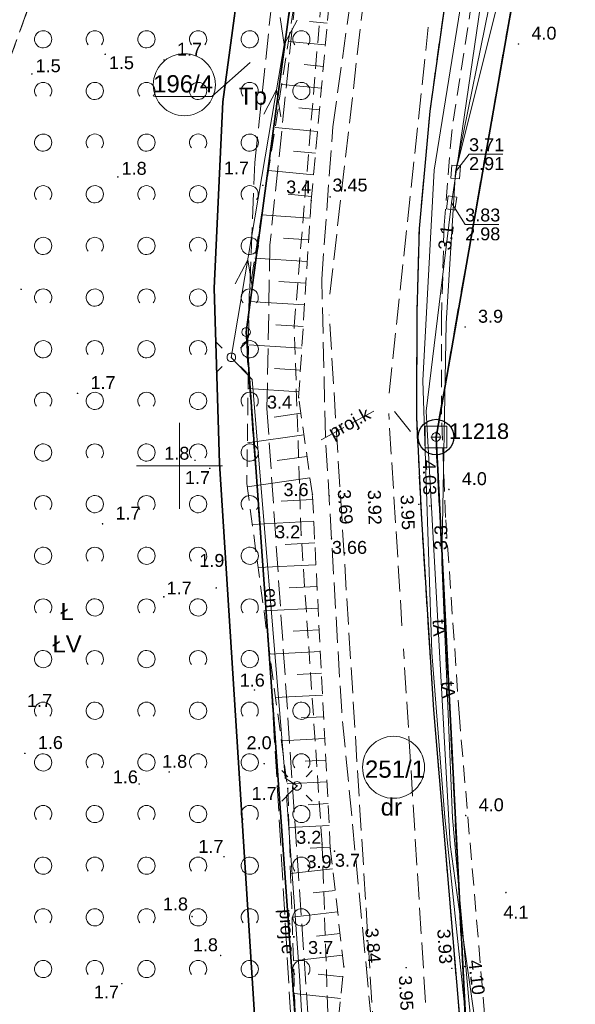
# Model space of a CAD drawing. Extents: x 5459987 to 5506369, y 5959610 to 5991660.
# Tile 17 of 51: x 5462441 to 5462473, y 5972119 to 5972176. Entities that reach past the tile are written whole.
import ezdxf
from ezdxf.enums import TextEntityAlignment as Align

# ---------------------------------------------------------------- set-up
doc = ezdxf.new("R2010")
doc.units = 0
for name, pattern in [('L_0_05', [1.75, 1.25, -0.5]), ('PRZER1-1', [1, 0.5, -0.5]), ('PRZER2-1', [1.5, 1, -0.5]), ('PRZER3-1', [2, 1.5, -0.5]), ('PRZER3-2', [2.5, 1.5, -1])]:
    doc.linetypes.add(name, pattern=pattern)
doc.layers.get('0').update_dxf_attribs({"linetype": 'CONTINUOUS'})
for name, color, linetype, lineweight in [('GEPPGD', 7, 'CONTINUOUS', 18), ('GEPPGO', 7, 'CONTINUOUS', 18), ('GESDZI', 7, 'CONTINUOUS', 18), ('GESDZI_O', 7, 'CONTINUOUS', 18), ('GESJOB', 7, 'CONTINUOUS', 35), ('GESOZN', 7, 'CONTINUOUS', 18), ('GSLKRW', 7, 'CONTINUOUS', 25), ('GSPSSP', 7, 'CONTINUOUS', 18), ('GSPSSP_O', 7, 'CONTINUOUS', 18), ('GSPWPN', 7, 'CONTINUOUS', 13), ('GSPWPN_O', 7, 'CONTINUOUS', 13), ('GSPWPS', 7, 'CONTINUOUS', 13), ('GSPWPS_O', 7, 'CONTINUOUS', 13), ('GSSKOA', 7, 'CONTINUOUS', 18), ('GSSKOD', 7, 'CONTINUOUS', 18), ('GSSZAD', 7, 'CONTINUOUS', 18), ('GSSZSN', 7, 'CONTINUOUS', 18), ('GUPELA', 7, 'CONTINUOUS', 18), ('GUPIKP', 7, 'CONTINUOUS', 18), ('GUPPRZ_O', 7, 'CONTINUOUS', 18), ('KRZYZE_2000', 230, 'CONTINUOUS', 18), ('OSN_OZN', 1, 'L_0_05', 18)]:
    doc.layers.add(name, color=color, linetype=linetype, lineweight=lineweight)
for name, color, linetype, lineweight, true_color in [('GESKKL', 7, 'CONTINUOUS', 18, 0x24bc24), ('GESKKL_O', 7, 'CONTINUOUS', 18, 0x24bc24), ('GESUZY', 7, 'CONTINUOUS', 18, 0x008000), ('GESUZY_O', 7, 'CONTINUOUS', 18, 0x008000), ('GULEPR', 1, 'CONTINUOUS', 18, 0xff0000), ('GULEPR_O', 1, 'CONTINUOUS', 18, 0xff0000), ('GULKPR', 7, 'CONTINUOUS', 18, 0x803300), ('GULKPR_O', 7, 'CONTINUOUS', 18, 0x803300), ('GULTPR', 7, 'CONTINUOUS', 18, 0xff9100), ('GULTPR_O', 7, 'CONTINUOUS', 18, 0xff9100), ('GULWPR', 5, 'CONTINUOUS', 18, 0x0000ff)]:
    doc.layers.add(name, color=color, linetype=linetype, lineweight=lineweight, true_color=true_color)
doc.styles.add('Arial', font='arial.ttf')

# ---------------------------------------------------------------- blocks, each defined once
blk = doc.blocks.new('GSPSSP1')
at = {"color": 0}
blk.add_lwpolyline([(0.625, 0.625), (0.625, -0.625), (-0.625, -0.625), (-0.625, 0.625)], close=True, dxfattribs=at)
for points in [[(0.3, 0), (-0.3, 0)], [(0, 0.3), (0, -0.3)]]:
    blk.add_lwpolyline(points, dxfattribs=at)
blk = doc.blocks.new('GEPPGD1_2')
blk.add_hatch(color=0).paths.add_polyline_path([(0, -0.045), (0.013906, -0.042798), (0.02645, -0.036406), (0.036406, -0.02645), (0.042798, -0.013906), (0.045, 0), (0.042798, 0.013906), (0.036406, 0.02645), (0.02645, 0.036406), (0.013906, 0.042798), (0, 0.045), (-0.013906, 0.042798), (-0.02645, 0.036406), (-0.036406, 0.02645), (-0.042798, 0.013906), (-0.045, 0), (-0.042798, -0.013906), (-0.036406, -0.02645), (-0.02645, -0.036406), (-0.013906, -0.042798)])
blk = doc.blocks.new('GSPWPN1')
blk.add_hatch(color=0).paths.add_polyline_path([(-0.045, 0), (-0.043467, -0.011647), (-0.038971, -0.0225), (-0.03182, -0.03182), (-0.0225, -0.038971), (-0.011647, -0.043467), (0, -0.045), (0.011647, -0.043467), (0.0225, -0.038971), (0.03182, -0.03182), (0.038971, -0.0225), (0.043467, -0.011647), (0.045, 0), (0.043467, 0.011647), (0.038971, 0.0225), (0.03182, 0.03182), (0.0225, 0.038971), (0.011647, 0.043467), (0, 0.045), (-0.011647, 0.043467), (-0.0225, 0.038971), (-0.03182, 0.03182), (-0.038971, 0.0225), (-0.043467, 0.011647)])
blk = doc.blocks.new('GSPWPS1')
blk.add_hatch(color=0).paths.add_polyline_path([(-0.045, 0), (-0.043467, -0.011647), (-0.038971, -0.0225), (-0.03182, -0.03182), (-0.0225, -0.038971), (-0.011647, -0.043467), (0, -0.045), (0.011647, -0.043467), (0.0225, -0.038971), (0.03182, -0.03182), (0.038971, -0.0225), (0.043467, -0.011647), (0.045, 0), (0.043467, 0.011647), (0.038971, 0.0225), (0.03182, 0.03182), (0.0225, 0.038971), (0.011647, 0.043467), (0, 0.045), (-0.011647, 0.043467), (-0.0225, 0.038971), (-0.03182, 0.03182), (-0.038971, 0.0225), (-0.043467, 0.011647)])
blk = doc.blocks.new('GUPIKP1_3')
at = {"color": 0}
blk.add_lwpolyline([(0.375, -0.25), (-0.375, -0.25), (-0.375, 0.25), (0.375, 0.25)], close=True, dxfattribs=at)
blk = doc.blocks.new('GEPPGO1_1')
at = {"color": 0}
blk.add_lwpolyline([(0, 0.25), (0.077254, 0.237764), (0.146946, 0.202254), (0.202254, 0.146946), (0.237764, 0.077254), (0.25, 0), (0.237764, -0.077254), (0.202254, -0.146946), (0.146946, -0.202254), (0.077254, -0.237764), (0, -0.25), (-0.077254, -0.237764), (-0.146946, -0.202254), (-0.202254, -0.146946), (-0.237764, -0.077254), (-0.25, 0), (-0.237764, 0.077254), (-0.202254, 0.146946), (-0.146946, 0.202254), (-0.077254, 0.237764)], close=True, dxfattribs=at)
blk = doc.blocks.new('GEPPGD1_1')
at = {"color": 0}
blk.add_lwpolyline([(0, 0.25), (0.077254, 0.237764), (0.146946, 0.202254), (0.202254, 0.146946), (0.237764, 0.077254), (0.25, 0), (0.237764, -0.077254), (0.202254, -0.146946), (0.146946, -0.202254), (0.077254, -0.237764), (0, -0.25), (-0.077254, -0.237764), (-0.146946, -0.202254), (-0.202254, -0.146946), (-0.237764, -0.077254), (-0.25, 0), (-0.237764, 0.077254), (-0.202254, 0.146946), (-0.146946, 0.202254), (-0.077254, 0.237764)], close=True, dxfattribs=at)
blk = doc.blocks.new('GUPELA1')
at = {"color": 0}
blk.add_lwpolyline([(0, 0.25), (0.064705, 0.241481), (0.125, 0.216506), (0.176777, 0.176777), (0.216506, 0.125), (0.241481, 0.064705), (0.25, 0), (0.241481, -0.064705), (0.216506, -0.125), (0.176777, -0.176777), (0.125, -0.216506), (0.064705, -0.241481), (0, -0.25), (-0.064705, -0.241481), (-0.125, -0.216506), (-0.176777, -0.176777), (-0.216506, -0.125), (-0.241481, -0.064705), (-0.25, 0), (-0.241481, 0.064705), (-0.216506, 0.125), (-0.176777, 0.176777), (-0.125, 0.216506), (-0.064705, 0.241481)], close=True, dxfattribs=at)
blk = doc.blocks.new('GUPELA2')
blk.add_hatch(color=0).paths.add_polyline_path([(-0.001087, 0.044987), (0.011881, 0.043403), (0.021281, 0.03965), (0.030065, 0.033482), (0.038133, 0.023893), (0.043117, 0.012881), (0.044986, 0.001113), (0.044323, -0.007777), (0.040557, -0.019497), (0.033417, -0.030138), (0.024849, -0.037517), (0.013788, -0.042836), (0.002013, -0.044955), (-0.00982, -0.043916), (-0.020466, -0.040077), (-0.029541, -0.033946), (-0.036867, -0.025804), (-0.04187, -0.01649), (-0.04461, -0.005909), (-0.044532, 0.006476), (-0.041285, 0.017903), (-0.034764, 0.028574), (-0.024479, 0.03776), (-0.013449, 0.042943)])
at = {"color": 0}
for points in [[(-0.883883, 0.883883), (-0.53033, 0.53033)], [(0.883883, 0.883883), (0.53033, 0.53033)], [(-0.883883, -0.883883), (-0.53033, -0.53033)], [(0.883883, -0.883883), (0.53033, -0.53033)]]:
    blk.add_lwpolyline(points, dxfattribs=at)
blk = doc.blocks.new('SUEP1')
at = {"color": 0}
blk.add_lwpolyline([(-0.75, -0.5), (0.75, 0), (-0.75, 0.5)], dxfattribs=at)
blk = doc.blocks.new('GSSZAD1')
at = {"color": 0}
blk.add_lwpolyline([(0.5, 0), (0.490964, 0.094626), (0.464184, 0.185831), (0.420627, 0.27032), (0.361867, 0.34504), (0.290028, 0.407288), (0.207708, 0.454816), (0.117879, 0.485906), (0.023791, 0.499434), (-0.071157, 0.494911), (-0.163534, 0.4725), (-0.25, 0.433013), (-0.32743, 0.377875), (-0.393027, 0.309079), (-0.444418, 0.229113), (-0.479746, 0.140866), (-0.497736, 0.047528), (-0.497736, -0.047528), (-0.479746, -0.140866), (-0.444418, -0.229113), (-0.393027, -0.309079), (-0.32743, -0.377875), (-0.25, -0.433013), (-0.163534, -0.4725), (-0.071157, -0.494911), (0.023791, -0.499434), (0.117879, -0.485906), (0.207708, -0.454816), (0.290028, -0.407288), (0.361867, -0.34504), (0.420627, -0.27032), (0.464184, -0.185831), (0.490964, -0.094626)], close=True, dxfattribs=at)
blk = doc.blocks.new('GSSZAD2')
at = {"color": 0}
blk.add_lwpolyline([(-0.390312, -0.3125), (-0.445567, -0.226869), (-0.482312, -0.131814), (-0.49902, -0.031282), (-0.494998, 0.070549), (-0.470412, 0.169449), (-0.426283, 0.26131), (-0.364446, 0.342315), (-0.287468, 0.409099), (-0.198548, 0.458889), (-0.10138, 0.489614), (0, 0.5), (0.10138, 0.489614), (0.198548, 0.458889), (0.287468, 0.409099), (0.364446, 0.342315), (0.426283, 0.26131), (0.470412, 0.169449), (0.494998, 0.070549), (0.49902, -0.031282), (0.482312, -0.131814), (0.445567, -0.226869), (0.390312, -0.3125)], dxfattribs=at)

msp = doc.modelspace()

# ---------------------------------------------------------------- linework, layer by layer
at = {"layer": 'GESDZI', "color": 86, "linetype": 'Continuous', "lineweight": 35, "true_color": 0x1a7000, "elevation": 10.22}
for points in [[(5462868.07, 5971903.66), (5462716.09, 5971917.91), (5462701.65, 5971919.26), (5462699.25, 5971919.55), (5462696.65, 5971919.73), (5462678.14, 5971921.53), (5462658.22, 5971923.38), (5462639.31, 5971925.14), (5462580.4, 5971930.64), (5462580.99, 5971970.63), (5462581.26, 5971988.63), (5462581.38, 5971996.63), (5462581.71, 5972019.24), (5462579.02, 5972070.41), (5462569.44, 5972241.64), (5462569.03, 5972275.5), (5462523.12, 5972259.37), (5462472.7, 5972196.07), (5462464.9, 5972151.67), (5462468.85, 5972073.61), (5462424.66, 5971940.41), (5462396.95, 5971904.43), (5462373.23, 5971712.32)], [(5462457.45, 5972184.44), (5462453.87, 5972157.77), (5462457.87, 5972101.97), (5462458.58, 5972092.02), (5462459.45, 5972086.04), (5462459.72, 5972075.93), (5462424.23, 5971963.77), (5462421.07, 5971953.77), (5462377.38, 5971905.1), (5462396.95, 5971904.43), (5462424.66, 5971940.41), (5462468.85, 5972073.61), (5462464.9, 5972151.67), (5462472.7, 5972196.07)]]:
    msp.add_lwpolyline(points, dxfattribs=at)
for points in [[(5462464.99, 5972231.39), (5462471.3, 5972227.41), (5462462.69, 5972210.08), (5462459.04, 5972200.82), (5462456.12, 5972191.3), (5462453.89, 5972181.3), (5462452.51, 5972171.14), (5462452.01, 5972160.32), (5462452.32, 5972150.13), (5462455.34, 5972102.56), (5462457.87, 5972101.97), (5462453.87, 5972157.77), (5462457.45, 5972184.44), (5462464.73, 5972209.82), (5462479.23, 5972234.17)], [(5462464.99, 5972231.39), (5462432.19, 5972224.99), (5462427.17, 5972199.15), (5462410.43, 5972168), (5462406.62, 5972160.9), (5462385.18, 5972097.94), (5462407.14, 5972103.91), (5462448.06, 5972094.45), (5462450.21, 5972103.75), (5462455.34, 5972102.56), (5462452.32, 5972150.13), (5462452.01, 5972160.32), (5462452.51, 5972171.14), (5462453.89, 5972181.3), (5462456.12, 5972191.3), (5462459.04, 5972200.82), (5462462.69, 5972210.08), (5462471.3, 5972227.41)]]:
    msp.add_lwpolyline(points, close=True, dxfattribs=at)
at = {"layer": 'GESDZI_O', "color": 86, "linetype": 'Continuous', "lineweight": 13, "true_color": 0x1a7000, "elevation": 10.8, "flags": 128}
msp.add_lwpolyline([(5462454.103, 5972173.416), (5462451.879, 5972171.459), (5462448.539, 5972171.459)], dxfattribs=at)
at = {"layer": 'GESDZI_O', "color": 86, "linetype": 'Continuous', "lineweight": 5, "true_color": 0x1a7000}
for centre in [(5462450.281, 5972172.135), (5462462.433, 5972132.489)]:
    msp.add_circle(centre, 1.802, dxfattribs=at)
at = {"layer": 'GESJOB', "color": 252, "linetype": 'PRZER3-2', "lineweight": 35, "elevation": 10.22}
msp.add_lwpolyline([(5462472.7, 5972196.07), (5462464.9, 5972151.67), (5462468.85, 5972073.61), (5462424.66, 5971940.41), (5462396.95, 5971904.43), (5462377.38, 5971905.1), (5462365.9, 5971909.32), (5462357.69, 5971912.33), (5462357.51, 5971912.55), (5462260.21, 5971948.8)], dxfattribs=at)
msp.add_lwpolyline([(5462472.7, 5972196.07), (5462464.9, 5972151.67), (5462468.85, 5972073.61), (5462424.66, 5971940.41), (5462396.95, 5971904.43), (5462377.38, 5971905.1), (5462365.9, 5971909.32), (5462357.69, 5971912.33), (5462357.51, 5971912.55), (5462260.21, 5971948.8)], dxfattribs=at)
at = {"layer": 'GESKKL', "color": 252, "linetype": 'PRZER3-1', "lineweight": 18, "elevation": 10.06}
for points in [[(5462439.37, 5972171.46), (5462442.57, 5972180.36), (5462444.24, 5972184.97), (5462445.76, 5972196.29), (5462444.79, 5972196.46), (5462443.13, 5972185.52), (5462438.56, 5972171.6), (5462436.75, 5972164.98), (5462419.81, 5972100.981), (5462420.949, 5972100.717)], [(5462442.57, 5972180.36), (5462439.37, 5972171.46), (5462420.949, 5972100.717), (5462458.58, 5972092.02), (5462457.87, 5972101.97), (5462455.34, 5972102.56), (5462452.32, 5972150.13), (5462452.01, 5972160.32), (5462452.51, 5972171.14), (5462453.786, 5972180.532)]]:
    msp.add_lwpolyline(points, close=True, dxfattribs=at)
at = {"layer": 'GESOZN', "color": 252, "linetype": 'Continuous', "lineweight": 18, "elevation": 10.1}
msp.add_lwpolyline([(5462359.45, 5971403.28), (5462357.42, 5971443.6), (5462353.51, 5971465.73), (5462356.74, 5971481.76), (5462360.22, 5971562.85), (5462362.46, 5971623.44), (5462362.24, 5971633.81), (5462361.78, 5971666.54), (5462364.19, 5971706.59), (5462365.27, 5971717.59), (5462366.22, 5971726.74), (5462368.44, 5971742.8), (5462377.1, 5971802.16), (5462377.21, 5971868.04), (5462377.38, 5971905.1), (5462421.07, 5971953.77), (5462459.72, 5972075.93), (5462459.45, 5972086.04), (5462458.58, 5972092.02), (5462453.87, 5972157.77), (5462457.45, 5972184.44), (5462464.73, 5972209.82), (5462479.23, 5972234.17)], dxfattribs=at)
at = {"layer": 'GESUZY', "color": 252, "linetype": 'PRZER1-1', "lineweight": 18, "elevation": 10.08}
for points in [[(5462464.99, 5972231.39), (5462471.3, 5972227.41), (5462462.69, 5972210.08), (5462459.04, 5972200.82), (5462456.12, 5972191.3), (5462453.89, 5972181.3), (5462453.786, 5972180.532), (5462452.51, 5972171.14), (5462452.01, 5972160.32), (5462452.32, 5972150.13), (5462455.34, 5972102.56), (5462457.87, 5972101.97), (5462453.87, 5972157.77), (5462457.45, 5972184.44), (5462464.73, 5972209.82), (5462479.23, 5972234.17)], [(5462439.37, 5972171.46), (5462442.57, 5972180.36), (5462444.24, 5972184.97), (5462445.76, 5972196.29), (5462444.79, 5972196.46), (5462443.13, 5972185.52), (5462438.56, 5972171.6), (5462436.75, 5972164.98), (5462419.81, 5972100.981), (5462420.949, 5972100.717)], [(5462442.57, 5972180.36), (5462439.37, 5972171.46), (5462420.949, 5972100.717), (5462458.58, 5972092.02), (5462457.87, 5972101.97), (5462455.34, 5972102.56), (5462452.32, 5972150.13), (5462452.01, 5972160.32), (5462452.51, 5972171.14), (5462453.786, 5972180.532)]]:
    msp.add_lwpolyline(points, close=True, dxfattribs=at)
for points in [[(5462472.7, 5972196.07), (5462464.9, 5972151.67), (5462468.85, 5972073.61), (5462424.66, 5971940.41), (5462396.95, 5971904.43), (5462373.23, 5971712.32)], [(5462457.45, 5972184.44), (5462453.87, 5972157.77), (5462457.87, 5972101.97), (5462458.58, 5972092.02), (5462459.45, 5972086.04), (5462459.72, 5972075.93), (5462459.606, 5972075.568), (5462421.07, 5971953.77), (5462377.38, 5971905.1), (5462396.95, 5971904.43), (5462424.66, 5971940.41), (5462468.85, 5972073.61), (5462464.9, 5972151.67), (5462472.7, 5972196.07)]]:
    msp.add_lwpolyline(points, dxfattribs=at)
at = {"layer": 'GSLKRW', "color": 252, "linetype": 'Continuous', "lineweight": 25, "elevation": 10.18}
msp.add_lwpolyline([(5462465.41, 5972176.84), (5462464.54, 5972170.6), (5462463.92, 5972163.79), (5462463.79, 5972158.91), (5462463.76, 5972152.82), (5462464.05, 5972146.91), (5462464.76, 5972135.83), (5462466.65, 5972113.39), (5462467.08, 5972108.4)], dxfattribs=at)
at = {"layer": 'GSSKOA', "color": 252, "linetype": 'PRZER3-1', "lineweight": 18, "elevation": 10.18}
for points in [[(5462430.48, 5971970.66), (5462434.94, 5971983.08), (5462437.56, 5971990.44), (5462443.55, 5972008.73), (5462449.09, 5972025.91), (5462453.77, 5972041.3), (5462458.09, 5972055.99), (5462460.22, 5972063.59), (5462461.98, 5972072.12), (5462462.46, 5972077.58), (5462463, 5972083.51), (5462462.97, 5972084.6), (5462462.7, 5972094.66), (5462462.27, 5972102.1), (5462461.15, 5972117.73), (5462459.42, 5972135.73), (5462458.48, 5972151.69), (5462458.26, 5972160.84), (5462458.91, 5972169.69), (5462460.4, 5972180.4)], [(5462465.41, 5972176.84), (5462464.54, 5972170.6), (5462463.92, 5972163.79), (5462463.79, 5972158.91), (5462463.76, 5972152.82), (5462464.05, 5972146.91), (5462464.76, 5972135.83), (5462466.65, 5972113.39), (5462467.08, 5972108.4), (5462468.26, 5972094.99), (5462468.57, 5972090.03), (5462468.6, 5972085.06), (5462468.58, 5972081.95), (5462468.47, 5972080.95), (5462467.67, 5972073.38), (5462466.19, 5972065.85), (5462466.02, 5972065.12), (5462430.22, 5971957.16)]]:
    msp.add_lwpolyline(points, dxfattribs=at)
at = {"layer": 'GSSKOD', "color": 252, "linetype": 'PRZER2-1', "lineweight": 18, "elevation": 10.18}
msp.add_lwpolyline([(5462466.97, 5972176.94), (5462465.81, 5972169.4), (5462465.37, 5972163.98), (5462465.22, 5972158.57), (5462465.21, 5972153.42), (5462464.9, 5972151.67), (5462467.08, 5972108.4), (5462466.65, 5972113.39), (5462464.76, 5972135.83), (5462464.05, 5972146.91), (5462463.76, 5972152.82), (5462463.79, 5972158.91), (5462463.92, 5972163.79), (5462464.54, 5972170.6), (5462465.41, 5972176.84)], dxfattribs=at)
msp.add_lwpolyline([(5462468.6, 5972085.06), (5462470.01, 5972085.08), (5462470.11, 5972090.15), (5462469.68, 5972095.3), (5462468.1, 5972113.66), (5462466.26, 5972135.39), (5462465.46, 5972147), (5462465.21, 5972153.42), (5462464.9, 5972151.67), (5462467.08, 5972108.4), (5462468.26, 5972094.99), (5462468.57, 5972090.03)], close=True, dxfattribs=at)
at = {"layer": 'GSSZAD', "color": 252, "linetype": 'PRZER2-1', "lineweight": 18, "elevation": 10.1}
msp.add_lwpolyline([(5462457.068, 5972145.976), (5462456.663, 5972158.117), (5462458.551, 5972180.874), (5462461.826, 5972196.045), (5462470.007, 5972215.604), (5462467.216, 5972221.115), (5462442.851, 5972195.417), (5462426.361, 5972163.844), (5462420.603, 5972145.229), (5462414.153, 5972107.869), (5462429.004, 5972109.634), (5462447.067, 5972106.831), (5462459.302, 5972101.863), (5462459.793, 5972105.878), (5462459.021, 5972107.622), (5462458.667, 5972116.741), (5462458.285, 5972128.025)], close=True, dxfattribs=at)
at = {"layer": 'GSSZSN', "color": 252, "linetype": 'PRZER2-1', "lineweight": 18, "elevation": 10.06}
msp.add_lwpolyline([(5462458.71, 5972190.01), (5462454.048, 5972159.947), (5462453.911, 5972148.973), (5462456.29, 5972131.26), (5462457.43, 5972096.53), (5462450.42, 5972094.65), (5462446.56, 5972095.55), (5462444.53, 5972094.35), (5462450.48, 5972093.52), (5462457.65, 5972094.73), (5462458.459, 5972094.529), (5462460.76, 5972095.97), (5462461.01, 5972097.88), (5462460.45, 5972103.24), (5462460.311, 5972106.871), (5462459.23, 5972117.88), (5462459.55, 5972120.9), (5462458.76, 5972127.77), (5462457.72, 5972148.31), (5462456.92, 5972153.96), (5462457.65, 5972165.41), (5462458.7, 5972176.99)], dxfattribs=at)
at = {"layer": 'GSSZSN', "color": 252, "linetype": 'Continuous', "lineweight": 18, "elevation": 10.06}
for points in [[(5462458.585, 5972175.717), (5462457.554, 5972175.81)], [(5462456.329, 5972174.652), (5462458.47, 5972174.458)], [(5462458.356, 5972173.2), (5462457.245, 5972173.301)], [(5462455.941, 5972172.15), (5462458.242, 5972171.942)], [(5462458.128, 5972170.683), (5462456.937, 5972170.791)], [(5462455.553, 5972169.648), (5462458.014, 5972169.425)], [(5462457.9, 5972168.167), (5462456.629, 5972168.282)], [(5462455.165, 5972167.146), (5462457.786, 5972166.908)], [(5462457.672, 5972165.65), (5462456.321, 5972165.773)], [(5462454.765, 5972164.569), (5462457.585, 5972164.39)], [(5462457.505, 5972163.129), (5462456.038, 5972163.222)], [(5462454.376, 5972162.062), (5462457.424, 5972161.868)], [(5462457.344, 5972160.607), (5462455.763, 5972160.708)], [(5462457.263, 5972159.346), (5462454.043, 5972159.551)], [(5462457.183, 5972158.085), (5462455.605, 5972158.186)], [(5462457.103, 5972156.824), (5462454.012, 5972157.021)], [(5462457.022, 5972155.563), (5462455.509, 5972155.66)], [(5462456.942, 5972154.302), (5462453.98, 5972154.491)], [(5462457.049, 5972153.049), (5462455.503, 5972152.83)], [(5462457.226, 5972151.798), (5462453.941, 5972151.333)], [(5462457.403, 5972150.547), (5462455.664, 5972150.3)], [(5462457.58, 5972149.296), (5462453.937, 5972148.78)], [(5462457.734, 5972148.042), (5462455.897, 5972147.949)], [(5462457.797, 5972146.781), (5462454.23, 5972146.6)], [(5462457.861, 5972145.519), (5462456.13, 5972145.431)], [(5462457.925, 5972144.257), (5462454.567, 5972144.087)], [(5462457.989, 5972142.995), (5462456.363, 5972142.913)], [(5462458.053, 5972141.733), (5462454.905, 5972141.574)], [(5462458.117, 5972140.471), (5462456.595, 5972140.394)], [(5462458.181, 5972139.209), (5462455.242, 5972139.061)], [(5462458.245, 5972137.948), (5462456.828, 5972137.876)], [(5462458.309, 5972136.686), (5462455.58, 5972136.548)], [(5462458.372, 5972135.424), (5462457.061, 5972135.357)], [(5462458.436, 5972134.162), (5462455.917, 5972134.035)], [(5462458.5, 5972132.9), (5462457.293, 5972132.839)], [(5462458.564, 5972131.638), (5462456.255, 5972131.521)], [(5462458.628, 5972130.377), (5462457.475, 5972130.318)], [(5462458.692, 5972129.115), (5462456.364, 5972128.997)], [(5462458.756, 5972127.853), (5462457.581, 5972127.793)], [(5462458.895, 5972126.597), (5462456.452, 5972126.316)], [(5462459.039, 5972125.342), (5462457.767, 5972125.196)], [(5462459.184, 5972124.087), (5462456.535, 5972123.782)], [(5462459.328, 5972122.832), (5462457.952, 5972122.673)], [(5462459.472, 5972121.576), (5462456.619, 5972121.248)], [(5462459.489, 5972120.321), (5462458.064, 5972120.472)], [(5462459.355, 5972119.064), (5462456.681, 5972119.348)]]:
    msp.add_lwpolyline(points, dxfattribs=at)
at = {"layer": 'GULEPR', "color": 1, "linetype": 'Continuous', "lineweight": 18, "true_color": 0xff0000, "elevation": 10.14}
for points in [[(5462453.01, 5972156.3), (5462458.71, 5972190.01), (5462471.06, 5972220.73)], [(5462453.01, 5972156.3), (5462458.71, 5972190.01), (5462471.06, 5972220.73)], [(5462456.53, 5972099.12), (5462454.95, 5972113.12), (5462457.24, 5972115.55), (5462456.97, 5972120.39), (5462456.21, 5972130.83), (5462456.83, 5972131.41), (5462456.13, 5972131.85), (5462454.23, 5972155.01), (5462453.01, 5972156.3)], [(5462456.53, 5972099.12), (5462454.95, 5972113.12), (5462457.24, 5972115.55), (5462456.97, 5972120.39), (5462456.21, 5972130.83), (5462456.83, 5972131.41), (5462456.13, 5972131.85), (5462454.23, 5972155.01), (5462453.01, 5972156.3)]]:
    msp.add_lwpolyline(points, dxfattribs=at)
at = {"layer": 'GULEPR', "color": 1, "linetype": 'PRZER3-1', "lineweight": 18, "true_color": 0xff0000, "elevation": 10.14}
msp.add_lwpolyline([(5462429.146, 5971974.642), (5462434.138, 5971990.622), (5462434.138, 5971991.47), (5462434.729, 5971992.756), (5462443.099, 5972019.36), (5462443.367, 5972020.596), (5462452.3, 5972048.643), (5462457.629, 5972065.231), (5462459.565, 5972071.328), (5462460.374, 5972075.531), (5462460.374, 5972079.211), (5462460.45, 5972082.879), (5462458.647, 5972086.464), (5462457.054, 5972107.973), (5462455.293, 5972137.907), (5462453.94, 5972156.345), (5462454.373, 5972167.626), (5462455.534, 5972178.575)], dxfattribs=at)
msp.add_lwpolyline([(5462429.146, 5971974.642), (5462434.138, 5971990.622), (5462434.138, 5971991.47), (5462434.729, 5971992.756), (5462443.099, 5972019.36), (5462443.367, 5972020.596), (5462452.3, 5972048.643), (5462457.629, 5972065.231), (5462459.565, 5972071.328), (5462460.374, 5972075.531), (5462460.374, 5972079.211), (5462460.45, 5972082.879), (5462458.647, 5972086.464), (5462457.054, 5972107.973), (5462455.293, 5972137.907), (5462453.94, 5972156.345), (5462454.373, 5972167.626), (5462455.534, 5972178.575)], dxfattribs=at)
at = {"layer": 'GULKPR', "linetype": 'PRZER3-1', "lineweight": 18, "elevation": 10.14}
for points in [[(5462458.73, 5972159.97), (5462461.354, 5972182.818)], [(5462462.181, 5972154.228), (5462464.451, 5972175.477)], [(5462462.288, 5972100.866), (5462458.698, 5972158.775)], [(5462458.224, 5972151.501), (5462461.591, 5972153.343)], [(5462462.924, 5972140.704), (5462462.154, 5972153.032)], [(5462462.491, 5972153.162), (5462463.578, 5972151.799)], [(5462464.29, 5972118.829), (5462463.008, 5972139.367)]]:
    msp.add_lwpolyline(points, dxfattribs=at)
at = {"layer": 'GULTPR', "color": 30, "linetype": 'Continuous', "lineweight": 18, "true_color": 0xff9100, "elevation": 10.14}
for points in [[(5462465.805, 5972165.265), (5462465.876, 5972165.754), (5462468.17, 5972181.38), (5462470.54, 5972191.7), (5462475.08, 5972202.49), (5462480.35, 5972213.69), (5462486.39, 5972223.61), (5462500.81, 5972240.29), (5462502.97, 5972242.46)], [(5462465.805, 5972165.265), (5462465.876, 5972165.754), (5462468.17, 5972181.38), (5462470.54, 5972191.7), (5462475.08, 5972202.49), (5462480.35, 5972213.69), (5462486.39, 5972223.61), (5462500.81, 5972240.29), (5462502.97, 5972242.46)], [(5462466.04, 5972167.07), (5462468.68, 5972177.68), (5462472.19, 5972193.81), (5462476.574, 5972204.835), (5462484.4, 5972216.54), (5462493.51, 5972229.63)], [(5462466.04, 5972167.07), (5462468.68, 5972177.68), (5462472.19, 5972193.81), (5462476.574, 5972204.835), (5462484.4, 5972216.54), (5462493.51, 5972229.63)], [(5462466.04, 5972167.07), (5462468.22, 5972177.85), (5462470.11, 5972191.04), (5462478.69, 5972211.09), (5462485.18, 5972221.97)], [(5462466.04, 5972167.07), (5462468.22, 5972177.85), (5462470.11, 5972191.04), (5462478.69, 5972211.09), (5462485.18, 5972221.97)], [(5462486.16, 5972221.57), (5462480.02, 5972213.12), (5462478.58, 5972212.37), (5462470.37, 5972192.95), (5462466.57, 5972178.24), (5462464.79, 5972167.17), (5462464.14, 5972154.95), (5462464.66, 5972139.16), (5462465.41, 5972129.57), (5462466.55, 5972118.68)], [(5462486.16, 5972221.57), (5462480.02, 5972213.12), (5462478.58, 5972212.37), (5462470.37, 5972192.95), (5462466.57, 5972178.24), (5462464.79, 5972167.17), (5462464.14, 5972154.95), (5462464.66, 5972139.16), (5462465.41, 5972129.57), (5462466.55, 5972118.68)], [(5462466.04, 5972167.07), (5462465.49, 5972158.26), (5462465.23, 5972144.41), (5462465.86, 5972129.56), (5462466.83, 5972118.75)], [(5462466.04, 5972167.07), (5462465.49, 5972158.26), (5462465.23, 5972144.41), (5462465.86, 5972129.56), (5462466.83, 5972118.75)], [(5462465.805, 5972165.265), (5462465.745, 5972164.775), (5462464.32, 5972153.17), (5462465.72, 5972128.01), (5462466.309, 5972123.816)], [(5462465.805, 5972165.265), (5462465.745, 5972164.775), (5462464.32, 5972153.17), (5462465.72, 5972128.01), (5462466.309, 5972123.816)], [(5462466.309, 5972123.816), (5462467.63, 5972114.42), (5462470.049, 5972076.065), (5462470.08, 5972075.57)], [(5462466.309, 5972123.816), (5462467.63, 5972114.42), (5462470.049, 5972076.065), (5462470.08, 5972075.57)], [(5462466.83, 5972118.75), (5462468.52, 5972102.236), (5462469.451, 5972079.173), (5462468.732, 5972075.934)], [(5462466.83, 5972118.75), (5462468.52, 5972102.236), (5462469.451, 5972079.173), (5462468.732, 5972075.934)]]:
    msp.add_lwpolyline(points, dxfattribs=at)
at = {"layer": 'GULWPR', "color": 5, "linetype": 'PRZER3-1', "lineweight": 18, "true_color": 0x0000ff, "elevation": 10.14}
msp.add_lwpolyline([(5462456.754, 5972177.398), (5462455.253, 5972162.811), (5462455.081, 5972153.324), (5462458.544, 5972102.197), (5462459.8, 5972096.73), (5462460.909, 5972084.632), (5462461.125, 5972076.235), (5462460.269, 5972071.152), (5462456.465, 5972059.054), (5462444.83, 5972022.889), (5462438.353, 5972002.156), (5462431.591, 5971980.498), (5462427.406, 5971968.109), (5462425.021, 5971962.564), (5462420.77, 5971954.048), (5462411.015, 5971941.35), (5462399.324, 5971930.134), (5462387.203, 5971917.489), (5462383.871, 5971911.388), (5462381.593, 5971901.927), (5462381.744, 5971878.481)], dxfattribs=at)
at = {"layer": 'GUPPRZ_O', "color": 30, "linetype": 'Continuous', "lineweight": 13, "true_color": 0xff9100, "elevation": 10.8, "flags": 128}
for points in [[(5462466.04, 5972167.07), (5462466.82, 5972168.103), (5462468.78, 5972168.103)], [(5462465.805, 5972165.265), (5462466.596, 5972164.019), (5462468.556, 5972164.019)]]:
    msp.add_lwpolyline(points, dxfattribs=at)
at = {"layer": 'KRZYZE_2000', "color": 252, "lineweight": 18, "flags": 128}
for points in [[(5462450, 5972147.5), (5462450, 5972152.5)], [(5462447.5, 5972150), (5462452.5, 5972150)]]:
    msp.add_lwpolyline(points, dxfattribs=at)
at = {"layer": 'OSN_OZN', "color": 252, "linetype": 'Continuous', "lineweight": 25}
msp.add_circle((5462464.9, 5972151.67), 1.031, dxfattribs=at)

# ---------------------------------------------------------------- block references
at = {"layer": 'GEPPGD', "color": 86, "linetype": 'Continuous', "lineweight": 18, "true_color": 0x1a7000}
for name, p in [('GEPPGD1_2', (5462452.51, 5972171.14, 10.24)), ('GEPPGD1_2', (5462452.01, 5972160.32, 10.24)), ('GEPPGD1_1', (5462453.87, 5972157.77, 10.24)), ('GEPPGD1_2', (5462452.32, 5972150.13, 10.24))]:
    msp.add_blockref(name, p, dxfattribs=at)
at = {"layer": 'GEPPGO', "color": 252, "linetype": 'Continuous', "lineweight": 18}
msp.add_blockref('GEPPGO1_1', (5462464.9, 5972151.67, 10.24), dxfattribs=at)
at = {"layer": 'GSPSSP', "color": 252, "linetype": 'Continuous', "lineweight": 18}
msp.add_blockref('GSPSSP1', (5462464.9, 5972151.67, 10.36), dxfattribs=at)
at = {"layer": 'GSPWPN', "color": 252, "linetype": 'Continuous', "lineweight": 13}
for p in [(5462469.693, 5972174.503, 10.08), (5462445.682, 5972173.906, 10.08), (5462449.104, 5972173.571, 10.08), (5462441.426, 5972172.759, 10.08), (5462446.42, 5972166.78, 10.08), (5462454.842, 5972166.291, 10.08), (5462457.65, 5972165.41, 10.08), (5462440.799, 5972160.253, 10.08), (5462466.591, 5972158.062, 10.08), (5462444.079, 5972154.208, 10.08), (5462456.92, 5972153.96, 10.08), (5462450.9, 5972150.32, 10.08), (5462451.758, 5972149.85, 10.08), (5462457.72, 5972148.31, 10.08), (5462465.648, 5972148.627, 10.08), (5462445.53, 5972146.63, 10.08), (5462457.068, 5972145.976, 10.08), (5462452.133, 5972142.908, 10.08), (5462449.09, 5972142.39, 10.08), (5462454.353, 5972136.979, 10.08), (5462441.02, 5972133.3, 10.08), (5462454.917, 5972132.696, 10.08), (5462449.4, 5972132.22, 10.08), (5462447.657, 5972131.519, 10.08), (5462456.29, 5972131.26, 10.08), (5462466.63, 5972129.688, 10.08), (5462458.285, 5972128.025, 10.08), (5462458.76, 5972127.77, 10.08), (5462459.004, 5972127.618, 10.08), (5462452.583, 5972127.298, 10.08), (5462468.961, 5972125.214, 10.08), (5462450.73, 5972123.82, 10.08), (5462452.39, 5972121.56, 10.08), (5462459.55, 5972120.9, 10.08), (5462446.651, 5972119.921, 10.08)]:
    msp.add_blockref('GSPWPN1', p, dxfattribs=at)
at = {"layer": 'GSPWPS', "color": 252, "linetype": 'Continuous', "lineweight": 13}
for p in [(5462458.749, 5972165.618, 10.08), (5462458.7, 5972148.26, 10.08), (5462461.08, 5972147.89, 10.08), (5462463.9, 5972147.76, 10.08), (5462464.54, 5972147.67, 10.08), (5462458.832, 5972145.769, 10.08), (5462460.87, 5972120.86, 10.08), (5462463.17, 5972120.85, 10.08), (5462465.82, 5972120.81, 10.08), (5462466.56, 5972120.92, 10.08)]:
    msp.add_blockref('GSPWPS1', p, dxfattribs=at)
at = {"layer": 'GSSZAD', "color": 252, "linetype": 'Continuous', "lineweight": 18}
for name, p in [('GSSZAD1', (5462442.08, 5972174.773, 10.1)), ('GSSZAD2', (5462445.08, 5972174.773, 10.1)), ('GSSZAD1', (5462448.08, 5972174.773, 10.1)), ('GSSZAD2', (5462451.08, 5972174.773, 10.1)), ('GSSZAD1', (5462454.08, 5972174.773, 10.1)), ('GSSZAD2', (5462457.08, 5972174.773, 10.1)), ('GSSZAD2', (5462442.08, 5972171.773, 10.1)), ('GSSZAD1', (5462445.08, 5972171.773, 10.1)), ('GSSZAD2', (5462448.08, 5972171.773, 10.1)), ('GSSZAD1', (5462451.08, 5972171.773, 10.1)), ('GSSZAD2', (5462454.08, 5972171.773, 10.1)), ('GSSZAD1', (5462457.08, 5972171.773, 10.1)), ('GSSZAD1', (5462442.08, 5972168.773, 10.1)), ('GSSZAD2', (5462445.08, 5972168.773, 10.1)), ('GSSZAD1', (5462448.08, 5972168.773, 10.1)), ('GSSZAD2', (5462451.08, 5972168.773, 10.1)), ('GSSZAD1', (5462454.08, 5972168.773, 10.1)), ('GSSZAD2', (5462442.08, 5972165.773, 10.1)), ('GSSZAD1', (5462445.08, 5972165.773, 10.1)), ('GSSZAD2', (5462448.08, 5972165.773, 10.1)), ('GSSZAD1', (5462451.08, 5972165.773, 10.1)), ('GSSZAD2', (5462454.08, 5972165.773, 10.1)), ('GSSZAD1', (5462442.08, 5972162.773, 10.1)), ('GSSZAD2', (5462445.08, 5972162.773, 10.1)), ('GSSZAD1', (5462448.08, 5972162.773, 10.1)), ('GSSZAD2', (5462451.08, 5972162.773, 10.1)), ('GSSZAD1', (5462454.08, 5972162.773, 10.1)), ('GSSZAD2', (5462442.08, 5972159.773, 10.1)), ('GSSZAD1', (5462445.08, 5972159.773, 10.1)), ('GSSZAD2', (5462448.08, 5972159.773, 10.1)), ('GSSZAD1', (5462451.08, 5972159.773, 10.1)), ('GSSZAD2', (5462454.08, 5972159.773, 10.1)), ('GSSZAD1', (5462442.08, 5972156.773, 10.1)), ('GSSZAD2', (5462445.08, 5972156.773, 10.1)), ('GSSZAD1', (5462448.08, 5972156.773, 10.1)), ('GSSZAD2', (5462451.08, 5972156.773, 10.1)), ('GSSZAD1', (5462454.08, 5972156.773, 10.1)), ('GSSZAD2', (5462442.08, 5972153.773, 10.1)), ('GSSZAD1', (5462445.08, 5972153.773, 10.1)), ('GSSZAD2', (5462448.08, 5972153.773, 10.1)), ('GSSZAD1', (5462451.08, 5972153.773, 10.1)), ('GSSZAD2', (5462454.08, 5972153.773, 10.1)), ('GSSZAD1', (5462442.08, 5972150.773, 10.1)), ('GSSZAD2', (5462445.08, 5972150.773, 10.1)), ('GSSZAD1', (5462448.08, 5972150.773, 10.1)), ('GSSZAD2', (5462451.08, 5972150.773, 10.1)), ('GSSZAD1', (5462454.08, 5972150.773, 10.1)), ('GSSZAD2', (5462442.08, 5972147.773, 10.1)), ('GSSZAD1', (5462445.08, 5972147.773, 10.1)), ('GSSZAD2', (5462448.08, 5972147.773, 10.1)), ('GSSZAD1', (5462451.08, 5972147.773, 10.1)), ('GSSZAD2', (5462454.08, 5972147.773, 10.1)), ('GSSZAD1', (5462442.08, 5972144.773, 10.1)), ('GSSZAD2', (5462445.08, 5972144.773, 10.1)), ('GSSZAD1', (5462448.08, 5972144.773, 10.1)), ('GSSZAD2', (5462451.08, 5972144.773, 10.1)), ('GSSZAD1', (5462454.08, 5972144.773, 10.1)), ('GSSZAD2', (5462442.08, 5972141.773, 10.1)), ('GSSZAD1', (5462445.08, 5972141.773, 10.1)), ('GSSZAD2', (5462448.08, 5972141.773, 10.1)), ('GSSZAD1', (5462451.08, 5972141.773, 10.1)), ('GSSZAD2', (5462454.08, 5972141.773, 10.1)), ('GSSZAD1', (5462442.08, 5972138.773, 10.1)), ('GSSZAD2', (5462445.08, 5972138.773, 10.1)), ('GSSZAD1', (5462448.08, 5972138.773, 10.1)), ('GSSZAD2', (5462451.08, 5972138.773, 10.1)), ('GSSZAD1', (5462454.08, 5972138.773, 10.1)), ('GSSZAD2', (5462442.08, 5972135.773, 10.1)), ('GSSZAD1', (5462445.08, 5972135.773, 10.1)), ('GSSZAD2', (5462448.08, 5972135.773, 10.1)), ('GSSZAD1', (5462451.08, 5972135.773, 10.1)), ('GSSZAD2', (5462454.08, 5972135.773, 10.1)), ('GSSZAD1', (5462457.08, 5972135.773, 10.1)), ('GSSZAD1', (5462442.08, 5972132.773, 10.1)), ('GSSZAD2', (5462445.08, 5972132.773, 10.1)), ('GSSZAD1', (5462448.08, 5972132.773, 10.1)), ('GSSZAD2', (5462451.08, 5972132.773, 10.1)), ('GSSZAD1', (5462454.08, 5972132.773, 10.1)), ('GSSZAD2', (5462457.08, 5972132.773, 10.1)), ('GSSZAD2', (5462442.08, 5972129.773, 10.1)), ('GSSZAD1', (5462445.08, 5972129.773, 10.1)), ('GSSZAD2', (5462448.08, 5972129.773, 10.1)), ('GSSZAD1', (5462451.08, 5972129.773, 10.1)), ('GSSZAD2', (5462454.08, 5972129.773, 10.1)), ('GSSZAD1', (5462457.08, 5972129.773, 10.1)), ('GSSZAD1', (5462442.08, 5972126.773, 10.1)), ('GSSZAD2', (5462445.08, 5972126.773, 10.1)), ('GSSZAD1', (5462448.08, 5972126.773, 10.1)), ('GSSZAD2', (5462451.08, 5972126.773, 10.1)), ('GSSZAD1', (5462454.08, 5972126.773, 10.1)), ('GSSZAD2', (5462457.08, 5972126.773, 10.1)), ('GSSZAD2', (5462442.08, 5972123.773, 10.1)), ('GSSZAD1', (5462445.08, 5972123.773, 10.1)), ('GSSZAD2', (5462448.08, 5972123.773, 10.1)), ('GSSZAD1', (5462451.08, 5972123.773, 10.1)), ('GSSZAD2', (5462454.08, 5972123.773, 10.1)), ('GSSZAD1', (5462457.08, 5972123.773, 10.1)), ('GSSZAD1', (5462442.08, 5972120.773, 10.1)), ('GSSZAD2', (5462445.08, 5972120.773, 10.1)), ('GSSZAD1', (5462448.08, 5972120.773, 10.1)), ('GSSZAD2', (5462451.08, 5972120.773, 10.1)), ('GSSZAD1', (5462454.08, 5972120.773, 10.1)), ('GSSZAD2', (5462457.08, 5972120.773, 10.1))]:
    msp.add_blockref(name, p, dxfattribs=at)
at = {"layer": 'GULEPR', "color": 1, "linetype": 'Continuous', "lineweight": 18, "true_color": 0xff0000}
for p, rotation in [((5462456.209, 5972175.22, 10.14), 260.4026764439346), ((5462455.511, 5972171.09, 10.14), 80.40267644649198), ((5462453.844, 5972161.23, 10.14), 80.40267644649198)]:
    msp.add_blockref('SUEP1', p, dxfattribs=dict(at, rotation=rotation))
at = {"layer": 'GUPELA', "color": 252, "linetype": 'Continuous', "lineweight": 18}
for name, p in [('GUPELA2', (5462453.01, 5972156.3, 10.16)), ('GUPELA1', (5462453.01, 5972156.3, 10.16)), ('GUPELA2', (5462456.83, 5972131.41, 10.16)), ('GUPELA1', (5462456.83, 5972131.41, 10.16))]:
    msp.add_blockref(name, p, dxfattribs=at)
at = {"layer": 'GUPIKP', "color": 252, "linetype": 'Continuous', "lineweight": 18}
for p, rotation in [((5462466.04, 5972167.07, 10.16), 265.4281557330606), ((5462465.805, 5972165.265, 10.16), 261.4188483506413)]:
    msp.add_blockref('GUPIKP1_3', p, dxfattribs=dict(at, rotation=rotation))

# ---------------------------------------------------------------- texts
at = {"layer": 'GESDZI_O', "color": 86, "linetype": 'Continuous', "lineweight": 0, "true_color": 0x1a7000, "style": 'Arial'}
for s, p in [('196/4', (5462450.209, 5972171.689, 10.8)), ('251/1', (5462462.519, 5972131.884, 10.8))]:
    msp.add_text(s, height=1, dxfattribs=at).set_placement(p, align=Align.CENTER)
at = {"layer": 'GESKKL_O', "color": 252, "linetype": 'Continuous', "lineweight": 0, "style": 'Arial'}
msp.add_text('ŁV', height=1, dxfattribs=at).set_placement((5462443.465, 5972139.162, 10.8), align=Align.CENTER)
at = {"layer": 'GESUZY_O', "color": 252, "linetype": 'Continuous', "lineweight": 0, "style": 'Arial'}
for s, p in [('Tp', (5462454.263, 5972170.973, 10.8)), ('Ł', (5462443.465, 5972141.037, 10.8)), ('dr', (5462462.308, 5972129.685, 10.8))]:
    msp.add_text(s, height=1, dxfattribs=at).set_placement(p, align=Align.CENTER)
at = {"layer": 'GSPSSP_O', "color": 252, "linetype": 'Continuous', "lineweight": 0, "style": 'Arial'}
msp.add_text('11218', height=0.9, dxfattribs=at).set_placement((5462465.65, 5972151.56, 10.8))
at = {"layer": 'GSPWPN_O', "color": 252, "linetype": 'Continuous', "lineweight": 0, "style": 'Arial'}
for s, p in [('4.0', (5462470.443, 5972174.753, 10.8)), ('1.7', (5462449.854, 5972173.821, 10.8)), ('1.5', (5462441.642, 5972172.863, 10.8)), ('1.5', (5462445.898, 5972173.04, 10.8)), ('1.8', (5462446.636, 5972166.902, 10.8)), ('1.7', (5462452.58, 5972166.924, 10.8)), ('3.9', (5462467.341, 5972158.312, 10.8)), ('1.7', (5462444.829, 5972154.458, 10.8)), ('1.8', (5462449.116, 5972150.355, 10.8)), ('1.7', (5462450.318, 5972148.943, 10.8)), ('4.0', (5462466.398, 5972148.877, 10.8)), ('1.7', (5462446.28, 5972146.88, 10.8)), ('3.2', (5462455.553, 5972145.789, 10.8)), ('1.9', (5462451.15, 5972144.129, 10.8)), ('1.7', (5462449.251, 5972142.526, 10.8)), ('1.6', (5462453.5, 5972137.177, 10.8)), ('1.7', (5462441.145, 5972135.991, 10.8)), ('1.6', (5462441.77, 5972133.55, 10.8)), ('2.0', (5462453.896, 5972133.542, 10.8)), ('1.6', (5462446.126, 5972131.559, 10.8)), ('1.7', (5462454.19, 5972130.598, 10.8)), ('4.0', (5462467.38, 5972129.938, 10.8)), ('3.2', (5462456.781, 5972128.048, 10.8)), ('1.7', (5462451.096, 5972127.519, 10.8)), ('3.7', (5462459.031, 5972126.714, 10.8)), ('1.8', (5462449.037, 5972124.176, 10.8)), ('4.1', (5462468.811, 5972123.696, 10.8)), ('1.8', (5462450.778, 5972121.805, 10.8)), ('1.7', (5462445.027, 5972119.063, 10.8))]:
    msp.add_text(s, height=0.75, dxfattribs=at).set_placement(p)
for s, p in [('3.4', (5462456.197, 5972165.819, 10.8)), ('3.4', (5462455.081, 5972153.324, 10.8)), ('3.6', (5462456.04, 5972148.242, 10.8)), ('1.8', (5462448.989, 5972132.459, 10.8)), ('3.9', (5462457.375, 5972126.634, 10.8)), ('3.7', (5462457.468, 5972121.65, 10.8))]:
    msp.add_text(s, height=0.75, rotation=360, dxfattribs=at).set_placement(p)
at = {"layer": 'GSPWPS_O', "color": 252, "linetype": 'Continuous', "lineweight": 0, "style": 'Arial'}
for s, p in [('3.45', (5462458.884, 5972165.933, 10.8)), ('3.66', (5462458.854, 5972144.886, 10.8))]:
    msp.add_text(s, height=0.75, dxfattribs=at).set_placement(p)
for s, rotation, p in [('4.03', 270.9955, (5462464.132, 5972150.331, 10.8)), ('3.69', 274.1188, (5462459.185, 5972148.606, 10.8)), ('3.92', 271.3886, (5462460.94, 5972148.597, 10.8)), ('3.95', 272.448, (5462462.837, 5972148.299, 10.8)), ('3.84', 274.8627, (5462460.786, 5972123.131, 10.8)), ('3.93', 273.7921, (5462464.967, 5972123.08, 10.8)), ('4.10', 276.6658, (5462466.775, 5972121.261, 10.8)), ('3.95', 272.9734, (5462462.739, 5972120.379, 10.8))]:
    msp.add_text(s, height=0.75, rotation=rotation, dxfattribs=at).set_placement(p)
at = {"layer": 'GULEPR_O', "color": 1, "linetype": 'Continuous', "lineweight": 0, "true_color": 0xff0000, "style": 'Arial'}
for s, rotation, p in [('en', 274.6899, (5462454.979, 5972142.292, 10.8)), ('proj.e', 273.3678, (5462455.881, 5972122.923, 10.8))]:
    msp.add_text(s, height=0.75, rotation=rotation, dxfattribs=at).set_placement(p, align=Align.CENTER)
at = {"layer": 'GULKPR_O', "color": 36, "linetype": 'Continuous', "lineweight": 0, "true_color": 0x803300, "style": 'Arial'}
msp.add_text('proj.k', height=0.75, rotation=28.6927, dxfattribs=at).set_placement((5462460.048, 5972152.165, 10.8), align=Align.CENTER)
at = {"layer": 'GULTPR_O', "color": 30, "linetype": 'Continuous', "lineweight": 0, "true_color": 0xff9100, "style": 'Arial'}
for rotation, p in [(273.1849, (5462464.727, 5972140.574, 10.8)), (272.4293, (5462465.252, 5972136.973, 10.8))]:
    msp.add_text('tA', height=0.75, rotation=rotation, dxfattribs=at).set_placement(p, align=Align.CENTER)
at = {"layer": 'GUPPRZ_O', "color": 30, "linetype": 'Continuous', "lineweight": 0, "true_color": 0xff9100, "style": 'Arial'}
for s, rotation, p in [('3.71', 360, (5462466.82, 5972168.275, 10.8)), ('2.91', 360, (5462466.82, 5972167.18, 10.8)), ('3.83', 360, (5462466.596, 5972164.192, 10.8)), ('2.98', 360, (5462466.596, 5972163.097, 10.8)), ('3.3', 88.9245, (5462465.536, 5972145.095, 10.8))]:
    msp.add_text(s, height=0.75, rotation=rotation, dxfattribs=at).set_placement(p)
msp.add_text('3.1', height=0.75, rotation=83.0004, dxfattribs=at).set_placement((5462465.937, 5972163.935, 10.8), align=Align.RIGHT)

doc.saveas('drawing.dxf')
